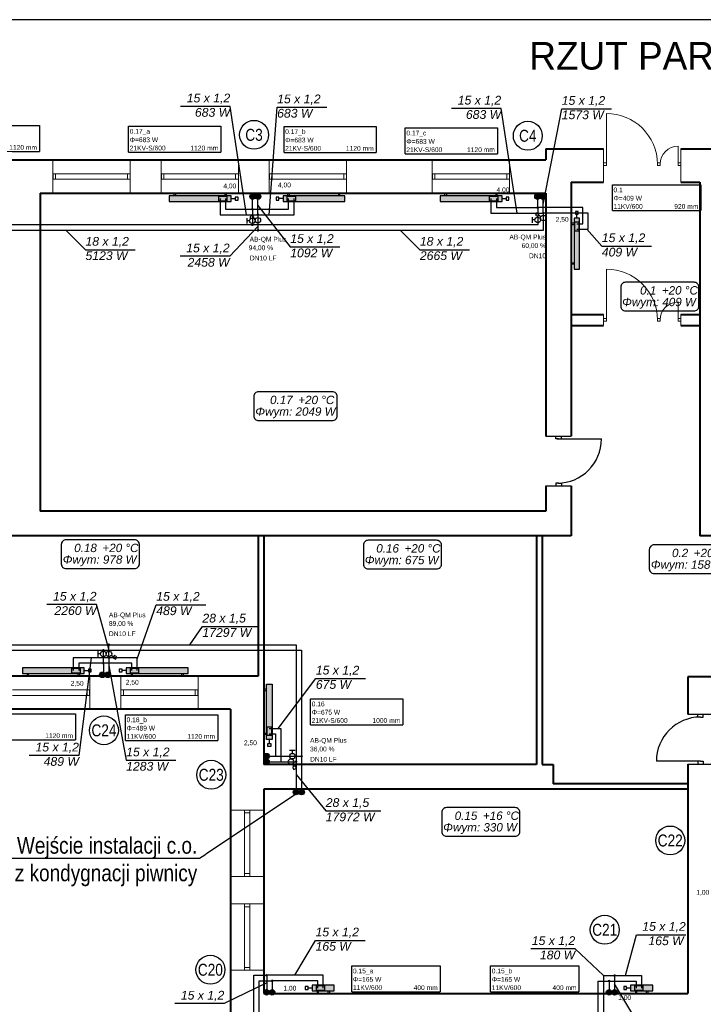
# Model space of a CAD drawing. Header units: millimetres. Extents: x 50532 to 99257, y 49161 to 61325.
# Tile 10 of 95: x 64273 to 65512, y 50277 to 52061. Entities that reach past the tile are written whole.
import ezdxf
from ezdxf import colors
from ezdxf.entities.mleader import LeaderData, LeaderLine
from ezdxf.enums import TextEntityAlignment as Align
from ezdxf.lldxf.tags import DXFTag
from ezdxf.math import Vec2, Vec3

# ---------------------------------------------------------------- set-up
doc = ezdxf.new("R2010")
doc.units = ezdxf.units.MM
for name, color, linetype, lineweight in [('cienka', 250, 'Continuous', 18), ('gruba', 8, 'Continuous', 40), ('IS_OPIS', 7, 'Continuous', 9), ('wymiary', 8, 'Continuous', 15), ('średnia', 8, 'Continuous', 25)]:
    doc.layers.add(name, color=color, linetype=linetype, lineweight=lineweight)
for name, color, linetype, true_color in [('IS_Armatura_podłączeniowa_grz._dolnozas.', 7, 'SOLID', 0x000000), ('IS_Armatura_Therm', 7, 'SOLID', 0x000000), ('IS_Grafika', 7, 'SOLID', 0x000000), ('IS_Grzejniki_Plan_rzut', 7, 'SOLID', 0x000000)]:
    doc.layers.add(name, color=color, linetype=linetype, true_color=true_color)
for name, color, linetype in [('IS_Opisy_działek_Therm', 7, 'SOLID'), ('IS_Text_Armatury_Therm', 7, 'Continuous'), ('IS_Text_Konstrukcji', 7, 'Continuous'), ('IS_Text_Odbiornikow_Therm', 7, 'Continuous'), ('TABELKA', 7, 'Continuous')]:
    doc.layers.add(name, color=color, linetype=linetype)
doc.layers.add('IS_Powrót', color=5, linetype='DASH', lineweight=30, true_color=0x0000ff)
doc.layers.add('IS_Zasilanie', color=1, linetype='SOLID', lineweight=30, true_color=0xff0000)
doc.styles.add('ARIAL', font='ARIALN.TTF')
doc.styles.add('Arial Narrow_1', font='ARIALN.TTF')
doc.styles.get("Standard").update_dxf_attribs({"font": 'GOTHIC.TTF'})
tags = doc.linetypes.add('DASH', pattern=[15, 10, -5]).pattern_tags.tags
tags[6:7] = [DXFTag(74, 4), DXFTag(75, 0), DXFTag(340, '0'), DXFTag(46, 0.0), DXFTag(50, 0.0), DXFTag(44, 0.0), DXFTag(45, 0.0)]
tags[4:5] = [DXFTag(74, 4), DXFTag(75, 0), DXFTag(340, '0'), DXFTag(46, 0.0), DXFTag(50, 0.0), DXFTag(44, 0.0), DXFTag(45, 0.0)]
tags = doc.linetypes.add('SOLID', pattern=[10, 10, 0]).pattern_tags.tags
tags[6:7] = [DXFTag(74, 4), DXFTag(75, 0), DXFTag(340, '0'), DXFTag(46, 0.0), DXFTag(50, 0.0), DXFTag(44, 0.0), DXFTag(45, 0.0)]
tags[4:5] = [DXFTag(74, 4), DXFTag(75, 0), DXFTag(340, '0'), DXFTag(46, 0.0), DXFTag(50, 0.0), DXFTag(44, 0.0), DXFTag(45, 0.0)]

# ---------------------------------------------------------------- blocks, each defined once
blk = doc.blocks.new('G$CD8E8D5A8')
at = {"layer": 'cienka'}
for p, q in [((2265.5, 2312.9), (2265.5, 2221)), ((2260.5, 2248.5), (2260.5, 2188.5)), ((2395.5, 2221), (2395.5, 2253.5)), ((2400.5, 2248.5), (2400.5, 2188.5)), ((1263, 2228.5), (1263, 2168.5)), ((1403, 2228.5), (1403, 2168.5)), ((1459, 2228.5), (1459, 2168.5)), ((1599, 2228.5), (1599, 2168.5)), ((1655, 2228.5), (1655, 2168.5)), ((1795, 2228.5), (1795, 2168.5)), ((1950, 2228.5), (1950, 2168.5)), ((2090, 2228.5), (2090, 2168.5)), ((2265.5, 2223.5), (2260.5, 2223.5)), ((2265.5, 2218.5), (2260.5, 2218.5)), ((2265.5, 2223.5), (2265.5, 2218.5)), ((2358, 2223.5), (2358, 2218.5)), ((2363, 2223.5), (2358, 2223.5)), ((2363, 2218.5), (2358, 2218.5)), ((2363, 2223.5), (2363, 2218.5)), ((2395.5, 2223.5), (2395.5, 2218.5)), ((2400.5, 2223.5), (2395.5, 2223.5)), ((2400.5, 2218.5), (2395.5, 2218.5)), ((1403, 2203.5), (1263, 2203.5)), ((1268, 2203.5), (1268, 2193.5)), ((1398, 2203.5), (1398, 2193.5)), ((1599, 2203.5), (1459, 2203.5)), ((1464, 2203.5), (1464, 2193.5)), ((1594, 2203.5), (1594, 2193.5)), ((1795, 2203.5), (1655, 2203.5)), ((1660, 2203.5), (1660, 2193.5)), ((1790, 2203.5), (1790, 2193.5)), ((2090, 2203.5), (1950, 2203.5)), ((1955, 2203.5), (1955, 2193.5)), ((2085, 2203.5), (2085, 2193.5)), ((1403, 2193.5), (1263, 2193.5)), ((1599, 2193.5), (1459, 2193.5)), ((1795, 2193.5), (1655, 2193.5)), ((2090, 2193.5), (1950, 2193.5)), ((2265.5, 2030.7), (2265.5, 1938.8)), ((2395.5, 1938.8), (2395.5, 1971.3)), ((2260.5, 1948.5), (2260.5, 1928.5)), ((2400.5, 1948.5), (2400.5, 1928.5)), ((2265.5, 1941.3), (2260.5, 1941.3)), ((2265.5, 1936.3), (2260.5, 1936.3)), ((2265.5, 1941.3), (2265.5, 1936.3)), ((2358, 1941.3), (2358, 1936.3)), ((2363, 1941.3), (2358, 1941.3)), ((2363, 1936.3), (2358, 1936.3)), ((2363, 1941.3), (2363, 1936.3)), ((2395.5, 1941.3), (2395.5, 1936.3)), ((2400.5, 1941.3), (2395.5, 1941.3)), ((2400.5, 1936.3), (2395.5, 1936.3)), ((1330, 1233.5), (1330, 1293.5)), ((1386, 1233.5), (1386, 1293.5)), ((1526, 1233.5), (1526, 1293.5)), ((1190, 1268.5), (1330, 1268.5)), ((1325, 1258.5), (1325, 1268.5)), ((1386, 1268.5), (1526, 1268.5)), ((1391, 1258.5), (1391, 1268.5)), ((1521, 1258.5), (1521, 1268.5)), ((1190, 1258.5), (1330, 1258.5)), ((1386, 1258.5), (1526, 1258.5)), ((1645, 1050.8), (1585, 1050.8)), ((1610, 930.8), (1610, 1050.8)), ((1620, 1045.8), (1610, 1045.8)), ((1620, 930.8), (1620, 1050.8)), ((1645, 930.8), (1585, 930.8)), ((1620, 935.8), (1610, 935.8)), ((1645, 880.8), (1585, 880.8)), ((1610, 760.8), (1610, 880.8)), ((1620, 875.8), (1610, 875.8)), ((1620, 760.8), (1620, 880.8)), ((1645, 760.8), (1585, 760.8)), ((1620, 765.8), (1610, 765.8))]:
    blk.add_line(p, q, dxfattribs=at)
for centre, radius, start, end in [((2265.5, 2220.4), 92.5, 0.3917, 90), ((2395.5, 2221), 32.5, 90, 180), ((2265.5, 1938.2), 92.5, 0.3917, 90), ((2395.5, 1938.8), 32.5, 90, 180)]:
    blk.add_arc(centre, radius, start, end, dxfattribs=at)
at = {"layer": 'gruba'}
for p, q in [((2156, 2248.5), (2260.5, 2248.5)), ((2156, 2248.5), (2156, 2228.5)), ((2400.5, 2248.5), (2481, 2248.5)), ((0, 2228.5), (2156, 2228.5)), ((2202, 2188.5), (2202, 1728.1)), ((2202, 2188.5), (2260.5, 2188.5)), ((2400.5, 2188.5), (2435, 2188.5)), ((2435, 2188.5), (2435, 1547.5)), ((1240, 2168.5), (1240, 1592.5)), ((1240, 2168.5), (2156, 2168.5)), ((2156, 2168.5), (2156, 1728.1)), ((2202, 1948.5), (2260.5, 1948.5)), ((2400.5, 1948.5), (2435, 1948.5)), ((2202, 1928.5), (2260.5, 1928.5)), ((2400.5, 1928.5), (2435, 1928.5)), ((2156, 1638.1), (2156, 1592.5)), ((2202, 1638.1), (2202, 1547.5)), ((2156, 1592.5), (1240, 1592.5)), ((2202, 1547.5), (1160.7, 1547.5)), ((1635, 1547.5), (1635, 1293.5)), ((1645, 1547.5), (1645, 1133.5)), ((2139, 1547.5), (2139, 1133.5)), ((2149, 1547.5), (2149, 1133.5)), ((2532.6, 1547.5), (2435, 1547.5)), ((1635, 1293.5), (60, 1293.5)), ((4587, 1292.5), (2413, 1292.5)), ((2413, 1292.5), (2413, 1224.3)), ((1585, 1233.5), (0, 1233.5)), ((1585, 1233.5), (1585, 22.5)), ((2139, 1133.5), (1645, 1133.5)), ((2149, 1133.5), (2169, 1133.5)), ((2169, 1133.5), (2169, 1098.5)), ((2413, 1134.3), (2413, 1088.5)), ((2413, 1088.5), (1645, 1088.5)), ((1645, 1088.5), (1645, 718.5)), ((2413, 1098.5), (2169, 1098.5)), ((2413, 1088.5), (2413, 718.5)), ((1645, 718.5), (2413, 718.5))]:
    blk.add_line(p, q, dxfattribs=at)
at = {"layer": 'średnia'}
for p, q in [((1263, 2203.5), (1263, 2193.5)), ((1459, 2203.5), (1459, 2193.5)), ((1655, 2203.5), (1655, 2193.5)), ((1950, 2203.5), (1950, 2193.5)), ((2156, 1728.1), (2202, 1728.1)), ((2174, 1723.1), (2174, 1728.1)), ((2179, 1723.1), (2174, 1723.1)), ((2176.5, 1723.1), (2256.5, 1723.1)), ((2179, 1723.1), (2184, 1723.1)), ((2184, 1723.1), (2184, 1728.1)), ((2179, 1643.1), (2174, 1643.1)), ((2174, 1643.1), (2174, 1638.1)), ((2179, 1643.1), (2184, 1643.1)), ((2184, 1643.1), (2184, 1638.1)), ((2156, 1638.1), (2202, 1638.1)), ((1330, 1258.5), (1330, 1268.5)), ((1526, 1258.5), (1526, 1268.5)), ((2413, 1224.3), (2458, 1224.3)), ((2431, 1219.3), (2431, 1224.3)), ((2436, 1219.3), (2431, 1219.3)), ((2436, 1219.3), (2441, 1219.3)), ((2441, 1219.3), (2441, 1224.3)), ((2436, 1139.3), (2356, 1139.3)), ((2436, 1139.3), (2356, 1139.3)), ((2413, 1134.3), (2458, 1134.3)), ((2436, 1139.3), (2431, 1139.3)), ((2431, 1139.3), (2431, 1134.3)), ((2436, 1139.3), (2441, 1139.3)), ((2441, 1139.3), (2441, 1134.3))]:
    blk.add_line(p, q, dxfattribs=at)
for centre, start, end in [((2176.5, 1723.1), 270, 0), ((2436, 1139.3), 90, 180)]:
    blk.add_arc(centre, 80, start, end, dxfattribs=at)
at = {"layer": 'wymiary', "insert": (2126, 2442.3), "char_height": 50, "attachment_point": 1}
blk.add_mtext_dynamic_manual_height_columns('RZUT PARTERU', width=34927.939, gutter_width=250, heights=[0], dxfattribs=at)

msp = doc.modelspace()

# ---------------------------------------------------------------- hatches: boundary and pattern name
at = {"layer": 'IS_Grafika', "transparency": 33554687}
h = msp.add_hatch(color=7, dxfattribs=at)
h.dxf.hatch_style = 1
edge = h.paths.add_edge_path()
edge.add_arc((64705.3, 51740.5), 5, 0, 360)
edge = h.paths.add_edge_path()
edge.add_arc((64695.3, 51740.5), 5, 0, 360)
h = msp.add_hatch(color=7, dxfattribs=at)
h.dxf.hatch_style = 1
edge = h.paths.add_edge_path()
edge.add_arc((65221.4, 51740.5), 5, 0, 360)
edge = h.paths.add_edge_path()
edge.add_arc((65211.4, 51740.5), 5, 0, 360)
h = msp.add_hatch(color=7, dxfattribs=at)
h.dxf.hatch_style = 1
edge = h.paths.add_edge_path()
edge.add_arc((64433.2, 50873.9), 5, 0, 360)
edge = h.paths.add_edge_path()
edge.add_arc((64423.2, 50873.9), 5, 0, 360)
h = msp.add_hatch(color=7, dxfattribs=at)
h.dxf.hatch_style = 1
edge = h.paths.add_edge_path()
edge.add_arc((64720.8, 50716.6), 5, 0, 360)
edge = h.paths.add_edge_path()
edge.add_arc((64720.8, 50726.6), 5, 0, 360)
h = msp.add_hatch(color=7, dxfattribs=at)
h.dxf.hatch_style = 1
edge = h.paths.add_edge_path()
edge.add_arc((64784.1, 50661.6), 5, 0, 360)
edge = h.paths.add_edge_path()
edge.add_arc((64774.1, 50661.6), 5, 0, 360)
h = msp.add_hatch(color=7, dxfattribs=at)
h.dxf.hatch_style = 1
edge = h.paths.add_edge_path()
edge.add_arc((64730.6, 50298.8), 5, 0, 360)
edge = h.paths.add_edge_path()
edge.add_arc((64720.6, 50298.8), 5, 0, 360)
h = msp.add_hatch(color=7, dxfattribs=at)
h.dxf.hatch_style = 1
edge = h.paths.add_edge_path()
edge.add_arc((65351, 50298.8), 5, 0, 360)
edge = h.paths.add_edge_path()
edge.add_arc((65341, 50298.8), 5, 0, 360)
at = {"layer": 'IS_Grzejniki_Plan_rzut'}
for points in [[(64656.5, 51741.6), (64544.5, 51741.6), (64544.5, 51731.6), (64656.5, 51731.6)], [(64862.4, 51741.6), (64750.4, 51741.6), (64750.4, 51731.6), (64862.4, 51731.6)], [(65147.1, 51741.6), (65035.1, 51741.6), (65035.1, 51731.6), (65147.1, 51731.6)], [(65277.6, 51701), (65277.6, 51609), (65287.6, 51609), (65287.6, 51701)], [(64278.4, 50876.6), (64390.4, 50876.6), (64390.4, 50886.6), (64278.4, 50886.6)], [(64466.4, 50876.6), (64578.4, 50876.6), (64578.4, 50886.6), (64466.4, 50886.6)], [(64720.6, 50756.8), (64720.6, 50856.8), (64730.6, 50856.8), (64730.6, 50756.8)], [(64803.3, 50301.6), (64843.3, 50301.6), (64843.3, 50311.6), (64803.3, 50311.6)], [(65380, 50301.6), (65420, 50301.6), (65420, 50311.6), (65380, 50311.6)]]:
    msp.add_hatch(color=8, dxfattribs=at).paths.add_polyline_path(points)
at = {"layer": 'IS_Opisy_działek_Therm'}
h = msp.add_hatch(color=1, dxfattribs=at)
edge = h.paths.add_edge_path()
edge.add_arc((64704.9, 51707.5), 2.4, 0, 360)
h = msp.add_hatch(color=1, dxfattribs=at)
edge = h.paths.add_edge_path()
edge.add_arc((65221.8, 51710.3), 2.4, 0, 360)
h = msp.add_hatch(color=1, dxfattribs=at)
edge = h.paths.add_edge_path()
edge.add_arc((64704.9, 51679.1), 2.4, 0, 360)
h = msp.add_hatch(color=1, dxfattribs=at)
edge = h.paths.add_edge_path()
edge.add_arc((64435.1, 50928.4), 2.4, 0, 360)
h = msp.add_hatch(color=1, dxfattribs=at)
edge = h.paths.add_edge_path()
edge.add_arc((64435.1, 50904.9), 2.4, 0, 360)
h = msp.add_hatch(color=1, dxfattribs=at)
edge = h.paths.add_edge_path()
edge.add_arc((64774.1, 50716.6), 2.4, 0, 360)
h = msp.add_hatch(color=1, dxfattribs=at)
edge = h.paths.add_edge_path()
edge.add_arc((64720.9, 50329.6), 2.4, 0, 360)
h = msp.add_hatch(color=1, dxfattribs=at)
edge = h.paths.add_edge_path()
edge.add_arc((65351, 50329.2), 2.4, 0, 360)
at = {"layer": 'IS_Powrót'}
h = msp.add_hatch(color=256, dxfattribs=at)
edge = h.paths.add_edge_path()
edge.add_arc((64694.9, 51689.1), 2.4, 0, 360)
h = msp.add_hatch(color=256, dxfattribs=at)
edge = h.paths.add_edge_path()
edge.add_arc((64425.1, 50918.4), 2.4, 0, 360)
at = {"layer": 'IS_Text_Armatury_Therm'}
h = msp.add_hatch(color=5, dxfattribs=at)
edge = h.paths.add_edge_path()
edge.add_arc((64694.9, 51717.5), 2.4, 0, 360)
h = msp.add_hatch(color=5, dxfattribs=at)
edge = h.paths.add_edge_path()
edge.add_arc((65211.8, 51720.3), 2.4, 0, 360)
h = msp.add_hatch(color=5, dxfattribs=at)
edge = h.paths.add_edge_path()
edge.add_arc((64425.1, 50894.9), 2.4, 0, 360)
h = msp.add_hatch(color=5, dxfattribs=at)
edge = h.paths.add_edge_path()
edge.add_arc((64784.1, 50726.6), 2.4, 0, 360)
h = msp.add_hatch(color=5, dxfattribs=at)
edge = h.paths.add_edge_path()
edge.add_arc((64730.9, 50319.6), 2.4, 0, 360)
h = msp.add_hatch(color=5, dxfattribs=at)
edge = h.paths.add_edge_path()
edge.add_arc((65341, 50319.2), 2.4, 0, 360)

# ---------------------------------------------------------------- linework, layer by layer
at = {"layer": 'IS_Armatura_podłączeniowa_grz._dolnozas.'}
for p, q in [((64649.5, 51740.6), (64633.5, 51740.6)), ((64633.5, 51740.6), (64633.5, 51732.6)), ((64633.5, 51732.6), (64649.5, 51732.6)), ((64649.5, 51732.6), (64649.5, 51740.6)), ((64773.4, 51740.6), (64757.4, 51740.6)), ((64757.4, 51740.6), (64757.4, 51732.6)), ((64757.4, 51732.6), (64773.4, 51732.6)), ((64773.4, 51732.6), (64773.4, 51740.6)), ((65140.1, 51740.6), (65124.1, 51740.6)), ((65124.1, 51740.6), (65124.1, 51732.6)), ((65124.1, 51732.6), (65140.1, 51732.6)), ((65140.1, 51732.6), (65140.1, 51740.6)), ((65278.6, 51694), (65278.6, 51678)), ((65286.6, 51694), (65278.6, 51694)), ((65286.6, 51678), (65286.6, 51694)), ((65278.6, 51678), (65286.6, 51678)), ((64383.4, 50885.6), (64367.4, 50885.6)), ((64367.4, 50885.6), (64367.4, 50877.6)), ((64367.4, 50877.6), (64383.4, 50877.6)), ((64383.4, 50877.6), (64383.4, 50885.6)), ((64489.4, 50885.6), (64473.4, 50885.6)), ((64473.4, 50885.6), (64473.4, 50877.6)), ((64473.4, 50877.6), (64489.4, 50877.6)), ((64489.4, 50877.6), (64489.4, 50885.6)), ((64721.6, 50763.8), (64721.6, 50779.8)), ((64721.6, 50779.8), (64729.6, 50779.8)), ((64729.6, 50763.8), (64721.6, 50763.8)), ((64729.6, 50779.8), (64729.6, 50763.8)), ((64826.3, 50310.6), (64810.3, 50310.6)), ((64810.3, 50310.6), (64810.3, 50302.6)), ((64810.3, 50302.6), (64826.3, 50302.6)), ((64826.3, 50302.6), (64826.3, 50310.6)), ((65403, 50310.6), (65387, 50310.6)), ((65387, 50310.6), (65387, 50302.6)), ((65387, 50302.6), (65403, 50302.6)), ((65403, 50302.6), (65403, 50310.6))]:
    msp.add_line(p, q, dxfattribs=at)
at = {"layer": 'IS_Armatura_Therm'}
for p, q in [((64656.5, 51736.6), (64664, 51736.6)), ((64669, 51739.1), (64664, 51739.1)), ((64664, 51739.1), (64664, 51734.1)), ((64664, 51734.1), (64669, 51734.1)), ((64669, 51734.1), (64669, 51739.1)), ((64742.9, 51739.1), (64737.9, 51739.1)), ((64737.9, 51739.1), (64737.9, 51734.1)), ((64737.9, 51734.1), (64742.9, 51734.1)), ((64742.9, 51734.1), (64742.9, 51739.1)), ((64750.4, 51736.6), (64742.9, 51736.6)), ((65147.1, 51736.6), (65154.6, 51736.6)), ((65159.6, 51739.1), (65154.6, 51739.1)), ((65154.6, 51739.1), (65154.6, 51734.1)), ((65154.6, 51734.1), (65159.6, 51734.1)), ((65159.6, 51734.1), (65159.6, 51739.1)), ((65285.1, 51713.5), (65280.1, 51713.5)), ((65280.1, 51713.5), (65280.1, 51708.5)), ((65285.1, 51708.5), (65285.1, 51713.5)), ((64684.9, 51701.5), (64684.9, 51691.5)), ((64689.9, 51696.5), (64684.9, 51696.5)), ((65201.8, 51703), (65201.8, 51693)), ((65206.8, 51698), (65201.8, 51698)), ((65280.1, 51708.5), (65285.1, 51708.5)), ((65282.6, 51701), (65282.6, 51708.5)), ((64415.1, 50916.8), (64415.1, 50906.8)), ((64420.1, 50911.8), (64415.1, 50911.8)), ((64390.4, 50881.6), (64397.9, 50881.6)), ((64402.9, 50884.1), (64397.9, 50884.1)), ((64397.9, 50884.1), (64397.9, 50879.1)), ((64397.9, 50879.1), (64402.9, 50879.1)), ((64402.9, 50879.1), (64402.9, 50884.1)), ((64458.9, 50884.1), (64453.9, 50884.1)), ((64453.9, 50884.1), (64453.9, 50879.1)), ((64453.9, 50879.1), (64458.9, 50879.1)), ((64458.9, 50879.1), (64458.9, 50884.1)), ((64466.4, 50881.6), (64458.9, 50881.6)), ((64723.1, 50744.3), (64723.1, 50749.3)), ((64723.1, 50749.3), (64728.1, 50749.3)), ((64725.6, 50756.8), (64725.6, 50749.3)), ((64728.1, 50749.3), (64728.1, 50744.3)), ((64728.1, 50744.3), (64723.1, 50744.3)), ((64772.3, 50736.6), (64762.3, 50736.6)), ((64767.3, 50731.6), (64767.3, 50736.6)), ((64795.8, 50309.1), (64790.8, 50309.1)), ((64790.8, 50309.1), (64790.8, 50304.1)), ((64790.8, 50304.1), (64795.8, 50304.1)), ((64795.8, 50304.1), (64795.8, 50309.1)), ((64803.3, 50306.6), (64795.8, 50306.6)), ((65372.5, 50309.1), (65367.5, 50309.1)), ((65367.5, 50309.1), (65367.5, 50304.1)), ((65367.5, 50304.1), (65372.5, 50304.1)), ((65372.5, 50304.1), (65372.5, 50309.1)), ((65380, 50306.6), (65372.5, 50306.6))]:
    msp.add_line(p, q, dxfattribs=at)
at = {"layer": 'IS_Armatura_Therm', "color": 1}
for p, q in [((65210, 51711.1), (65207.5, 51706.8)), ((65214.4, 51708.6), (65210, 51711.1)), ((64693.1, 51707.1), (64690.6, 51702.7)), ((64690.6, 51702.7), (64695, 51700.2)), ((64697.5, 51704.6), (64693.1, 51707.1)), ((64695, 51700.2), (64697.5, 51704.6)), ((64700.5, 51699.9), (64696.2, 51702.4)), ((65207.5, 51706.8), (65211.9, 51704.3)), ((65211.9, 51704.3), (65214.4, 51708.6)), ((65217.4, 51703.9), (65213.1, 51706.4)), ((64439.4, 50909.3), (64443.8, 50906.8)), ((64445, 50909), (64442.5, 50904.7)), ((64449.3, 50906.5), (64445, 50909)), ((64446.8, 50902.2), (64449.3, 50906.5)), ((64442.5, 50904.7), (64446.8, 50902.2)), ((64767.5, 50712.3), (64770, 50707.9)), ((64772.2, 50709.2), (64767.8, 50706.7)), ((64767.8, 50706.7), (64770.3, 50702.4)), ((64770.3, 50702.4), (64774.7, 50704.9)), ((64774.7, 50704.9), (64772.2, 50709.2))]:
    msp.add_line(p, q, dxfattribs=at)
at = {"layer": 'IS_Armatura_Therm'}
for centre in [(64694.9, 51696.5), (65211.8, 51698), (64425.1, 50911.8), (64767.3, 50726.6)]:
    msp.add_ellipse(centre, major_axis=(5, 0), ratio=1, dxfattribs=at)
at = {"layer": 'IS_Armatura_Therm', "color": 1}
for centre in [(64704.9, 51697.4), (65221.8, 51701.4), (64435.1, 50911.8), (64765, 50716.6)]:
    msp.add_ellipse(centre, major_axis=(5, 0), ratio=1, dxfattribs=at)
at = {"layer": 'IS_Grafika'}
for centre in [(64695.3, 51740.5), (64705.3, 51740.5), (65211.4, 51740.5), (65221.4, 51740.5), (64423.2, 50873.9), (64433.2, 50873.9), (64720.8, 50726.6), (64720.8, 50716.6), (64774.1, 50661.6), (64784.1, 50661.6), (64720.6, 50298.8), (64730.6, 50298.8), (65341, 50298.8), (65351, 50298.8)]:
    msp.add_circle(centre, 5, dxfattribs=at)
at = {"layer": 'IS_Grzejniki_Plan_rzut'}
for p, q in [((64553.3, 51741.6), (64553.3, 51746.6)), ((64553.3, 51746.6), (64555.8, 51746.6)), ((64555.8, 51746.6), (64555.8, 51741.6)), ((64647.8, 51746.6), (64645.3, 51746.6)), ((64645.3, 51746.6), (64645.3, 51741.6)), ((64647.8, 51741.6), (64647.8, 51746.6)), ((64759.1, 51741.6), (64759.1, 51746.6)), ((64759.1, 51746.6), (64761.6, 51746.6)), ((64761.6, 51746.6), (64761.6, 51741.6)), ((64853.6, 51746.6), (64851.1, 51746.6)), ((64851.1, 51746.6), (64851.1, 51741.6)), ((64853.6, 51741.6), (64853.6, 51746.6)), ((65043.8, 51741.6), (65043.8, 51746.6)), ((65043.8, 51746.6), (65046.3, 51746.6)), ((65046.3, 51746.6), (65046.3, 51741.6)), ((65138.3, 51746.6), (65135.8, 51746.6)), ((65135.8, 51746.6), (65135.8, 51741.6)), ((65138.3, 51741.6), (65138.3, 51746.6)), ((64656.5, 51741.6), (64544.5, 51741.6)), ((64544.5, 51741.6), (64544.5, 51731.6)), ((64544.5, 51731.6), (64656.5, 51731.6)), ((64656.5, 51731.6), (64656.5, 51741.6)), ((64862.4, 51741.6), (64750.4, 51741.6)), ((64750.4, 51741.6), (64750.4, 51731.6)), ((64750.4, 51731.6), (64862.4, 51731.6)), ((64862.4, 51731.6), (64862.4, 51741.6)), ((65147.1, 51741.6), (65035.1, 51741.6)), ((65035.1, 51741.6), (65035.1, 51731.6)), ((65035.1, 51731.6), (65147.1, 51731.6)), ((65147.1, 51731.6), (65147.1, 51741.6)), ((65277.6, 51692.2), (65272.6, 51692.2)), ((65272.6, 51692.2), (65272.6, 51689.7)), ((65277.6, 51701), (65277.6, 51609)), ((65287.6, 51701), (65277.6, 51701)), ((65287.6, 51609), (65287.6, 51701)), ((65272.6, 51689.7), (65277.6, 51689.7)), ((65272.6, 51617.7), (65272.6, 51620.2)), ((65272.6, 51620.2), (65277.6, 51620.2)), ((65277.6, 51617.7), (65272.6, 51617.7)), ((65277.6, 51609), (65287.6, 51609)), ((64390.4, 50886.6), (64278.4, 50886.6)), ((64278.4, 50886.6), (64278.4, 50876.6)), ((64278.4, 50876.6), (64390.4, 50876.6)), ((64287.2, 50876.6), (64287.2, 50871.6)), ((64287.2, 50871.6), (64289.7, 50871.6)), ((64289.7, 50871.6), (64289.7, 50876.6)), ((64379.2, 50871.6), (64379.2, 50876.6)), ((64381.7, 50871.6), (64379.2, 50871.6)), ((64381.7, 50876.6), (64381.7, 50871.6)), ((64390.4, 50876.6), (64390.4, 50886.6)), ((64578.4, 50886.6), (64466.4, 50886.6)), ((64466.4, 50886.6), (64466.4, 50876.6)), ((64466.4, 50876.6), (64578.4, 50876.6)), ((64475.2, 50876.6), (64475.2, 50871.6)), ((64475.2, 50871.6), (64477.7, 50871.6)), ((64477.7, 50871.6), (64477.7, 50876.6)), ((64567.2, 50871.6), (64567.2, 50876.6)), ((64569.7, 50871.6), (64567.2, 50871.6)), ((64569.7, 50876.6), (64569.7, 50871.6)), ((64578.4, 50876.6), (64578.4, 50886.6)), ((64720.6, 50756.8), (64720.6, 50856.8)), ((64720.6, 50856.8), (64730.6, 50856.8)), ((64730.6, 50856.8), (64730.6, 50756.8)), ((64720.6, 50848.1), (64715.6, 50848.1)), ((64715.6, 50848.1), (64715.6, 50845.6)), ((64715.6, 50845.6), (64720.6, 50845.6)), ((64715.6, 50765.6), (64715.6, 50768.1)), ((64715.6, 50768.1), (64720.6, 50768.1)), ((64720.6, 50765.6), (64715.6, 50765.6)), ((64730.6, 50756.8), (64720.6, 50756.8)), ((64843.3, 50311.6), (64803.3, 50311.6)), ((64803.3, 50311.6), (64803.3, 50301.6)), ((64803.3, 50301.6), (64843.3, 50301.6)), ((64812.1, 50301.6), (64812.1, 50296.6)), ((64814.6, 50296.6), (64814.6, 50301.6)), ((64832.1, 50296.6), (64832.1, 50301.6)), ((64834.6, 50301.6), (64834.6, 50296.6)), ((64843.3, 50301.6), (64843.3, 50311.6)), ((65420, 50311.6), (65380, 50311.6)), ((65380, 50311.6), (65380, 50301.6)), ((65380, 50301.6), (65420, 50301.6)), ((65388.8, 50301.6), (65388.8, 50296.6)), ((65391.3, 50296.6), (65391.3, 50301.6)), ((65408.8, 50296.6), (65408.8, 50301.6)), ((65411.3, 50301.6), (65411.3, 50296.6)), ((65420, 50301.6), (65420, 50311.6)), ((64812.1, 50296.6), (64814.6, 50296.6)), ((64834.6, 50296.6), (64832.1, 50296.6)), ((65388.8, 50296.6), (65391.3, 50296.6)), ((65411.3, 50296.6), (65408.8, 50296.6))]:
    msp.add_line(p, q, dxfattribs=at)
at = {"layer": 'IS_Opisy_działek_Therm'}
for p, q in [((64654.8, 51903.7), (64564.9, 51903.7)), ((64684.5, 51707.5), (64654.8, 51903.7)), ((64725.5, 51707.5), (64739.8, 51902.1)), ((64739.8, 51902.1), (64829.8, 51902.1)), ((65145.6, 51899.8), (65055.7, 51899.8)), ((65174.4, 51710.3), (65145.6, 51899.8)), ((65221.8, 51726.2), (65255.2, 51899.3)), ((65255.2, 51899.3), (65345.1, 51899.3)), ((64704.9, 51724.4), (64763.5, 51649.1)), ((64357.6, 51679.1), (64392.6, 51644.1)), ((64704.9, 51686.3), (64653.8, 51632.1)), ((64963.3, 51679.1), (64998.3, 51644.1)), ((65300.8, 51681), (65327.8, 51650.6)), ((64392.6, 51644.1), (64482.5, 51644.1)), ((64763.5, 51649.1), (64853.5, 51649.1)), ((64998.3, 51644.1), (65088.3, 51644.1)), ((65327.8, 51650.6), (65417.8, 51650.6)), ((64653.8, 51632.1), (64563.9, 51632.1)), ((64412.6, 51001.1), (64322.7, 51001.1)), ((64435.1, 50920.4), (64412.6, 51001.1)), ((64486.4, 50902.7), (64520.8, 51000.9)), ((64520.8, 51000.9), (64610.8, 51000.9)), ((64581.6, 50928.4), (64604.4, 50961.4)), ((64604.4, 50961.4), (64704.3, 50961.4)), ((64402.8, 50904.9), (64380.8, 50727.8)), ((64435.1, 50891), (64466.3, 50719.1)), ((64741.8, 50776.8), (64809.8, 50867.2)), ((64809.8, 50867.2), (64899.7, 50867.2)), ((64380.8, 50727.8), (64290.8, 50727.8)), ((64466.3, 50719.1), (64556.3, 50719.1)), ((64827.8, 50627.4), (64927.8, 50627.4)), ((64772.1, 50329.6), (64809.3, 50392.9)), ((64809.3, 50392.9), (64899.3, 50392.9)), ((65370.5, 50329.2), (65390.4, 50402.9)), ((65390.4, 50402.9), (65480.3, 50402.9)), ((65279.7, 50377.3), (65199.3, 50377.3)), ((65330.9, 50329.2), (65279.7, 50377.3)), ((64720.9, 50315.8), (64644.1, 50278.4)), ((65404.2, 50225.2), (65351, 50314)), ((64644.1, 50278.4), (64554.2, 50278.4))]:
    msp.add_line(p, q, dxfattribs=at)
at = {"layer": 'IS_Powrót'}
for p, q in [((64646.5, 51736.6), (64646.5, 51717.5)), ((64694.9, 51717.5), (64694.9, 51741.3)), ((64760.4, 51717.5), (64760.4, 51736.6)), ((65137.1, 51736.6), (65137.1, 51720.3)), ((65211.8, 51720.3), (65211.8, 51742.1)), ((64646.5, 51717.5), (64694.9, 51717.5)), ((64694.9, 51717.5), (64760.4, 51717.5)), ((64694.9, 51717.5), (64694.9, 51689.1)), ((65137.1, 51720.3), (65211.8, 51720.3)), ((65293.3, 51720.3), (65211.8, 51720.3)), ((65211.8, 51720.3), (65211.8, 51689.1)), ((65293.3, 51691), (65293.3, 51720.3)), ((64694.9, 51689.1), (64055.4, 51689.1)), ((65211.8, 51689.1), (64694.9, 51689.1)), ((65282.6, 51691), (65293.3, 51691)), ((63831.5, 50918.4), (64425.1, 50918.4)), ((64425.1, 50894.9), (64425.1, 50918.4)), ((64425.1, 50918.4), (64784.1, 50918.4)), ((64784.1, 50918.4), (64784.1, 50846.8)), ((64425.1, 50894.9), (64380.4, 50894.9)), ((64380.4, 50894.9), (64380.4, 50881.6)), ((64476.4, 50894.9), (64425.1, 50894.9)), ((64425.1, 50894.9), (64425.1, 50877)), ((64476.4, 50881.6), (64476.4, 50894.9)), ((64784.1, 50846.8), (64784.1, 50661.6)), ((64725.6, 50766.8), (64736.7, 50766.8)), ((64736.7, 50766.8), (64736.7, 50726.6)), ((64725.6, 50726.6), (64784.1, 50726.6)), ((64707.4, 50218.4), (64707.4, 50319.6)), ((64707.4, 50319.6), (64730.9, 50319.6)), ((64813.3, 50319.6), (64730.9, 50319.6)), ((64730.9, 50319.6), (64730.9, 50302.1)), ((64813.3, 50306.6), (64813.3, 50319.6)), ((65320.9, 50319.2), (65331, 50319.2)), ((65320.9, 50319.2), (65320.9, 50241.6)), ((65331, 50319.2), (65390, 50319.2)), ((65341, 50319.2), (65341, 50298.8)), ((65390, 50319.2), (65390, 50306.6))]:
    msp.add_line(p, q, dxfattribs=at)
at = {"layer": 'IS_Text_Konstrukcji', "linetype": 'SOLID'}
for points in [[(65370.7, 51533.1), (65494.9, 51533.1, 0.414214), (65503.5, 51541.8), (65503.5, 51576.4, 0.414214), (65494.9, 51585.1), (65370.7, 51585.1, 0.414214), (65362, 51576.4), (65362, 51541.8, 0.414214), (65370.7, 51533.1)], [(64706.1, 51334.6), (64839.8, 51334.6, 0.414214), (64848.5, 51343.3), (64848.5, 51378, 0.414214), (64839.8, 51386.6), (64706.1, 51386.6, 0.414214), (64697.5, 51378), (64697.5, 51343.3, 0.414214), (64706.1, 51334.6)], [(64357.4, 51066.5), (64481.6, 51066.5, 0.414214), (64490.3, 51075.2), (64490.3, 51109.9, 0.414214), (64481.6, 51118.5), (64357.4, 51118.5, 0.414214), (64348.8, 51109.9), (64348.8, 51075.2, 0.414214), (64357.4, 51066.5)], [(64904.6, 51065.7), (65028.7, 51065.7, 0.414214), (65037.4, 51074.4), (65037.4, 51109, 0.414214), (65028.7, 51117.7), (64904.6, 51117.7, 0.414214), (64895.9, 51109), (64895.9, 51074.4, 0.414214), (64904.6, 51065.7)], [(65422.5, 51057.4), (65556.2, 51057.4, 0.414214), (65564.8, 51066.1), (65564.8, 51100.7, 0.414214), (65556.2, 51109.4), (65422.5, 51109.4, 0.414214), (65413.8, 51100.7), (65413.8, 51066.1, 0.414214), (65422.5, 51057.4)], [(65046.6, 50581.4), (65170.8, 50581.4, 0.414214), (65179.4, 50590.1), (65179.4, 50624.8, 0.414214), (65170.8, 50633.4), (65046.6, 50633.4, 0.414214), (65037.9, 50624.8), (65037.9, 50590.1, 0.414214), (65046.6, 50581.4)]]:
    msp.add_lwpolyline(points, format="xyb", dxfattribs=at)
at = {"layer": 'IS_Text_Konstrukcji', "ltscale": 20}
for centre in [(64697.9, 51852.2), (65193.8, 51850.5), (64426.1, 50773.4), (64620.4, 50692.9), (65451.7, 50573.9), (65333.1, 50412.1), (64618.8, 50339.7)]:
    msp.add_circle(centre, 26.2, dxfattribs=at)
at = {"layer": 'IS_Text_Odbiornikow_Therm', "linetype": 'SOLID'}
for p, q in [((64142.5, 51868.8), (64309.5, 51868.8)), ((64309.5, 51868.8), (64309.5, 51821.8)), ((64470.7, 51820.7), (64470.7, 51867.7)), ((64470.7, 51867.7), (64637.7, 51867.7)), ((64637.7, 51867.7), (64637.7, 51820.7)), ((64752.3, 51820.2), (64752.3, 51867.2)), ((64752.3, 51867.2), (64919.3, 51867.2)), ((64919.3, 51867.2), (64919.3, 51820.2)), ((64971.8, 51817.6), (64971.8, 51864.6)), ((64971.8, 51864.6), (65138.8, 51864.6)), ((65138.8, 51864.6), (65138.8, 51817.6)), ((64142.5, 51821.8), (64309.5, 51821.8)), ((64470.7, 51820.7), (64637.7, 51820.7)), ((64752.3, 51820.2), (64919.3, 51820.2)), ((64971.8, 51817.6), (65138.8, 51817.6)), ((65347, 51714.9), (65347, 51761.9)), ((65347, 51761.9), (65507, 51761.9)), ((65507, 51761.9), (65507, 51714.9)), ((65347, 51714.9), (65507, 51714.9)), ((64800.4, 50783.6), (64800.4, 50830.6)), ((64800.4, 50830.6), (64967.4, 50830.6)), ((64967.4, 50830.6), (64967.4, 50783.6)), ((64207.7, 50803.2), (64374.7, 50803.2)), ((64374.7, 50803.2), (64374.7, 50756.2)), ((64465.1, 50754.7), (64465.1, 50801.7)), ((64465.1, 50801.7), (64632.1, 50801.7)), ((64632.1, 50801.7), (64632.1, 50754.7)), ((64800.4, 50783.6), (64967.4, 50783.6)), ((64207.7, 50756.2), (64374.7, 50756.2)), ((64465.1, 50754.7), (64632.1, 50754.7)), ((64875, 50299.7), (64875, 50346.7)), ((64875, 50346.7), (65035, 50346.7)), ((65035, 50346.7), (65035, 50299.7)), ((65126.5, 50299.7), (65126.5, 50346.7)), ((65126.5, 50346.7), (65286.5, 50346.7)), ((65286.5, 50346.7), (65286.5, 50299.7)), ((64875, 50299.7), (65035, 50299.7)), ((65126.5, 50299.7), (65286.5, 50299.7))]:
    msp.add_line(p, q, dxfattribs=at)
at = {"layer": 'IS_Zasilanie'}
for p, q in [((64636.5, 51736.6), (64636.5, 51707.5)), ((64704.9, 51707.5), (64704.9, 51741.3)), ((64770.4, 51707.5), (64770.4, 51736.6)), ((65127.1, 51736.6), (65127.1, 51710.3)), ((65221.8, 51710.3), (65221.8, 51742.1)), ((65127.1, 51710.3), (65221.8, 51710.3)), ((65303.3, 51710.3), (65221.8, 51710.3)), ((65221.8, 51710.3), (65221.8, 51679.1)), ((65303.3, 51681), (65303.3, 51710.3)), ((64636.5, 51707.5), (64704.9, 51707.5)), ((64704.9, 51707.5), (64770.4, 51707.5)), ((64704.9, 51707.5), (64704.9, 51679.1)), ((64704.9, 51679.1), (64065.4, 51679.1)), ((65221.8, 51679.1), (64704.9, 51679.1)), ((65282.6, 51681), (65303.3, 51681)), ((63841.5, 50928.4), (64435.1, 50928.4)), ((64435.1, 50904.9), (64435.1, 50928.4)), ((64435.1, 50928.4), (64774.1, 50928.4)), ((64774.1, 50928.4), (64774.1, 50836.8)), ((64435.1, 50904.9), (64370.4, 50904.9)), ((64370.4, 50904.9), (64370.4, 50881.6)), ((64486.4, 50904.9), (64435.1, 50904.9)), ((64435.1, 50904.9), (64435.1, 50877)), ((64486.4, 50881.6), (64486.4, 50904.9)), ((64774.1, 50836.8), (64774.1, 50661.6)), ((64725.6, 50776.8), (64746.7, 50776.8)), ((64746.7, 50776.8), (64746.7, 50716.6)), ((64725.6, 50716.6), (64774.1, 50716.6)), ((64697.4, 50208.4), (64697.4, 50329.6)), ((64697.4, 50329.6), (64720.9, 50329.6)), ((64823.3, 50329.6), (64720.9, 50329.6)), ((64720.9, 50329.6), (64720.9, 50302.1)), ((64823.3, 50306.6), (64823.3, 50329.6)), ((65330.9, 50329.2), (65341, 50329.2)), ((65330.9, 50329.2), (65330.9, 50241.6)), ((65341, 50329.2), (65400, 50329.2)), ((65351, 50329.2), (65351, 50298.8)), ((65400, 50329.2), (65400, 50306.6))]:
    msp.add_line(p, q, dxfattribs=at)
at = {"layer": 'TABELKA'}
msp.add_lwpolyline([(62985.2, 49230.8), (68365.2, 49230.8), (68365.2, 52060.8), (62985.2, 52060.8)], close=True, dxfattribs=at)

# ---------------------------------------------------------------- block references
msp.add_blockref('G$CD8E8D5A8', (63070.6, 49578.1), dxfattribs=at)

# ---------------------------------------------------------------- texts
at = {"layer": 'IS_Opisy_działek_Therm', "char_height": 15.84}
for s, insert, attachment_point in [('\\fArial|b0|i1;15 x 1,2', (64654.8, 51908), 9), ('\\fArial|b0|i1;15 x 1,2', (64739.8, 51906.4), 7), ('\\fArial|b0|i1;15 x 1,2', (65145.6, 51904.1), 9), ('\\fArial|b0|i1;15 x 1,2', (65255.2, 51903.6), 7), ('\\fArial|b0|i1;683 W', (64654.8, 51900.8), 3), ('\\fArial|b0|i1;683 W', (64739.8, 51899.2), 1), ('\\fArial|b0|i1;683 W', (65145.6, 51896.9), 3), ('\\fArial|b0|i1;1573 W', (65255.2, 51896.4), 1), ('\\fArial|b0|i1;18 x 1,2', (64392.6, 51648.4), 7), ('\\fArial|b0|i1;15 x 1,2', (64763.5, 51653.4), 7), ('\\fArial|b0|i1;18 x 1,2', (64998.3, 51648.4), 7), ('\\fArial|b0|i1;15 x 1,2', (65327.8, 51654.9), 7), ('\\fArial|b0|i1;5123 W', (64392.6, 51641.2), 1), ('\\fArial|b0|i1;15 x 1,2', (64653.8, 51636.4), 9), ('\\fArial|b0|i1;1092 W', (64763.5, 51646.2), 1), ('\\fArial|b0|i1;2665 W', (64998.3, 51641.2), 1), ('\\fArial|b0|i1;409 W', (65327.8, 51647.7), 1), ('\\fArial|b0|i1;2458 W', (64653.8, 51629.2), 3), ('\\fArial|b0|i1;15 x 1,2', (64412.6, 51005.4), 9), ('\\fArial|b0|i1;15 x 1,2', (64520.8, 51005.2), 7), ('\\fArial|b0|i1;2260 W', (64412.6, 50998.2), 3), ('\\fArial|b0|i1;489 W', (64520.8, 50998), 1), ('\\fArial|b0|i1;28 x 1,5', (64604.4, 50965.8), 7), ('\\fArial|b0|i1;17297 W', (64604.4, 50958.6), 1), ('\\fArial|b0|i1;15 x 1,2', (64809.8, 50871.6), 7), ('\\fArial|b0|i1;675 W', (64809.8, 50864.4), 1), ('\\fArial|b0|i1;15 x 1,2', (64380.8, 50732.2), 9), ('\\fArial|b0|i1;15 x 1,2', (64466.3, 50723.4), 7), ('\\fArial|b0|i1;489 W', (64380.8, 50725), 3), ('\\fArial|b0|i1;1283 W', (64466.3, 50716.2), 1), ('\\fArial|b0|i1;28 x 1,5', (64827.8, 50631.7), 7), ('\\fArial|b0|i1;17972 W', (64827.8, 50624.5), 1), ('\\fArial|b0|i1;15 x 1,2', (64809.3, 50397.2), 7), ('\\fArial|b0|i1;15 x 1,2', (65401.1, 50407.3), 7), ('\\fArial|b0|i1;165 W', (64809.3, 50390), 1), ('\\fArial|b0|i1;15 x 1,2', (65279.7, 50381.6), 9), ('\\fArial|b0|i1;165 W', (65412.2, 50400.1), 1), ('\\fArial|b0|i1;180 W', (65279.7, 50374.4), 3), ('\\fArial|b0|i1;15 x 1,2', (64644.1, 50282.7), 9)]:
    msp.add_mtext(s, dxfattribs=dict(at, insert=insert, attachment_point=attachment_point))
at = {"layer": 'IS_Text_Armatury_Therm', "linetype": 'SOLID', "char_height": 8.64}
for s, insert, attachment_point in [('\\fArial|b0|i0;4,00  ', (64665.8, 51753.7), 9), ('\\fArial|b0|i0;4,00  ', (64741.3, 51755.5), 7), ('\\fArial|b0|i0;4,00  ', (65160.6, 51746.6), 9), ('\\fArial|b0|i0;2,50  ', (65267.8, 51693.1), 9), ('\\fArial|b0|i0;AB-QM Plus', (64756.3, 51656.4), 9), ('\\fArial|b0|i0;AB-QM Plus', (65226.8, 51660.4), 9), ('\\fArial|b0|i0;94,00 %', (64732.5, 51641.6), 9), ('\\fArial|b0|i0;60,00 %', (65226.8, 51645.6), 9), ('\\fArial|b0|i0;DN10 LF  ', (64738.6, 51624.6), 9), ('\\fArial|b0|i0;DN10  ', (65226.8, 51628.6), 9), ('\\fArial|b0|i0;AB-QM Plus', (64435.1, 50975.8), 7), ('\\fArial|b0|i0;89,00 %', (64435.1, 50961), 7), ('\\fArial|b0|i0;DN10 LF  ', (64435.1, 50944), 7), ('\\fArial|b0|i0;2,50  ', (64389.3, 50852.7), 9), ('\\fArial|b0|i0;2,50  ', (64465.6, 50854.6), 7), ('\\fArial|b0|i0;2,50  ', (64703.1, 50744.9), 9), ('\\fArial|b0|i0;AB-QM Plus', (64799.4, 50748.5), 7), ('\\fArial|b0|i0;36,00 %', (64799.4, 50733.6), 7), ('\\fArial|b0|i0;DN10 LF  ', (64799.4, 50716.6), 7), ('\\fArial|b0|i0;1,00  ', (65522.4, 50474), 9), ('\\fArial|b0|i0;1,00  ', (64774.6, 50300.4), 9), ('\\fArial|b0|i0;1,00  ', (65381, 50283.4), 9)]:
    msp.add_mtext(s, dxfattribs=dict(at, insert=insert, attachment_point=attachment_point))
at = {"layer": 'IS_Text_Konstrukcji', "ltscale": 20, "style": 'Arial Narrow_1'}
for s, p in [('C3', (64697.9, 51852.2)), ('C4', (65193.8, 51850.5)), ('C24', (64426.1, 50773.4)), ('C23', (64620.4, 50692.9)), ('C22', (65451.7, 50573.9)), ('C21', (65333.1, 50412.1)), ('C20', (64618.8, 50339.7))]:
    msp.add_text(s, height=21.6, dxfattribs=at).set_placement(p, align=Align.MIDDLE_CENTER)
at = {"layer": 'IS_Text_Konstrukcji', "linetype": 'SOLID', "char_height": 15.12}
for s, insert, attachment_point in [('\\fArial|b0|i1;0.1', (65426.5, 51562.7), 9), ('\\fArial|b0|i1;+20 °C', (65436.5, 51562.7), 7), ('\\fArial|b0|i1;Φwym: 409 W', (65431.5, 51556.9), 2), ('\\fArial|b0|i1;0.17', (64768, 51364.2), 9), ('\\fArial|b0|i1;+20 °C', (64778, 51364.2), 7), ('\\fArial|b0|i1;Φwym: 2049 W', (64773, 51358.5), 2), ('\\fArial|b0|i1;0.18', (64413.3, 51096.1), 9), ('\\fArial|b0|i1;+20 °C', (64423.3, 51096.1), 7), ('\\fArial|b0|i1;0.16', (64960.4, 51095.3), 9), ('\\fArial|b0|i1;+20 °C', (64970.4, 51095.3), 7), ('\\fArial|b0|i1;0.2', (65484.3, 51087), 9), ('\\fArial|b0|i1;+20 °C', (65494.3, 51087), 7), ('\\fArial|b0|i1;Φwym: 978 W', (64418.3, 51090.4), 2), ('\\fArial|b0|i1;Φwym: 675 W', (64965.4, 51089.5), 2), ('\\fArial|b0|i1;Φwym: 1589 W', (65489.3, 51081.2), 2), ('\\fArial|b0|i1;0.15', (65102.4, 50611), 9), ('\\fArial|b0|i1;+16 °C', (65112.4, 50611), 7), ('\\fArial|b0|i1;Φwym: 330 W', (65107.4, 50605.3), 2)]:
    msp.add_mtext(s, dxfattribs=dict(at, insert=insert, attachment_point=attachment_point))
at = {"layer": 'IS_Text_Odbiornikow_Therm', "linetype": 'SOLID', "char_height": 8.64, "attachment_point": 7}
for s, insert in [('\\fArial|b0|i0;0.17_a', (64472.7, 51851.7)), ('\\fArial|b0|i0;0.17_b', (64754.3, 51851.2)), ('\\fArial|b0|i0;0.17_c', (64973.8, 51848.6)), ('\\fArial|b0|i0;1120 mm', (64254.5, 51824.9)), ('\\fArial|b0|i0;Φ=683 W', (64472.7, 51838.8)), ('\\fArial|b0|i0;Φ=683 W', (64754.3, 51838.3)), ('\\fArial|b0|i0;Φ=683 W', (64973.8, 51835.8)), ('\\fArial|b0|i0;21KV-S/600', (64472.7, 51823.8)), ('\\fArial|b0|i0;1120 mm', (64582.7, 51823.8)), ('\\fArial|b0|i0;21KV-S/600', (64754.3, 51823.3)), ('\\fArial|b0|i0;1120 mm', (64864.3, 51823.3)), ('\\fArial|b0|i0;21KV-S/600', (64973.8, 51820.8)), ('\\fArial|b0|i0;1120 mm', (65083.8, 51820.8)), ('\\fArial|b0|i0;0.1', (65349, 51748)), ('\\fArial|b0|i0;Φ=409 W', (65349, 51733)), ('\\fArial|b0|i0;11KV/600', (65349, 51718)), ('\\fArial|b0|i0;920 mm', (65459, 51718)), ('\\fArial|b0|i0;0.16', (64802.4, 50816.8)), ('\\fArial|b0|i0;Φ=675 W', (64802.4, 50801.8)), ('\\fArial|b0|i0;0.18_b', (64467.1, 50785.7)), ('\\fArial|b0|i0;Φ=489 W', (64467.1, 50772.9)), ('\\fArial|b0|i0;21KV-S/600', (64802.4, 50786.8)), ('\\fArial|b0|i0;1000 mm', (64912.4, 50786.8)), ('\\fArial|b0|i0;1120 mm', (64319.7, 50759.3)), ('\\fArial|b0|i0;11KV/600', (64467.1, 50757.9)), ('\\fArial|b0|i0;1120 mm', (64577.1, 50757.9)), ('\\fArial|b0|i0;0.15_a', (64877, 50330.7)), ('\\fArial|b0|i0;0.15_b', (65128.5, 50330.7)), ('\\fArial|b0|i0;Φ=165 W', (64877, 50317.9)), ('\\fArial|b0|i0;Φ=165 W', (65128.5, 50317.8)), ('\\fArial|b0|i0;11KV/600', (64877, 50302.9)), ('\\fArial|b0|i0;400 mm', (64987, 50302.9)), ('\\fArial|b0|i0;11KV/600', (65128.5, 50302.8)), ('\\fArial|b0|i0;400 mm', (65238.5, 50302.8))]:
    msp.add_mtext(s, dxfattribs=dict(at, insert=insert))

# ---------------------------------------------------------------- next in the draw order: leaders
at = {"layer": 'IS_OPIS'}
ml = msp.add_multileader_mtext('Standard', dxfattribs=at)
ml.set_content('{\\C250;\\c3355443;Wejście instalacji c.o. z kondygnacji piwnicy}', color=256, style='ARIAL')
ml.set_leader_properties(color=256)
ml.build(insert=Vec2(0, 0))
ml.multileader.update_dxf_attribs({"text_left_attachment_type": 6, "text_right_attachment_type": 6, "dogleg_length": 3, "arrow_head_size": 4.5})
ctx = ml.context
ctx.base_point, ctx.char_height, ctx.arrow_head_size, ctx.landing_gap_size, ctx.plane_origin = Vec3(64264.5, 50541), 30, 4.5, 1.12, Vec3(63463.3, 50312.5)
ctx.left_attachment, ctx.right_attachment, ctx.text_align_type, ctx.attachment_type = 6, 6, 2, 2
notes = []
notes.append((ctx, [(0, (1, 1, 0), (64599.3, 50541), (-1, 0), 3, [(0, [(64779.1, 50661.6)], 0, [])])]))
ctx.mtext.insert, ctx.mtext.width, ctx.mtext.alignment, ctx.mtext.flow_direction = Vec3(64595.1, 50580), 332.088, 3, 5
ctx.mtext.has_bg_fill, ctx.mtext.bg_color, ctx.mtext.bg_scale_factor, ctx.mtext.bg_transparency, ctx.mtext.use_window_bg_color = 1, -1027028792, 1.5, 0, 1
for ctx, leaders in notes:
    for number, flags, end, landing, length, lines in leaders:
        leader = LeaderData()
        leader.index, (leader.has_last_leader_line, leader.has_dogleg_vector, leader.attachment_direction) = number, flags
        leader.last_leader_point, leader.dogleg_vector, leader.dogleg_length = Vec3(end), Vec3(landing), length
        for number, points, colour, breaks in lines:
            line = LeaderLine()
            line.index, line.vertices, line.color, line.breaks = number, Vec3.list(points), colors.encode_raw_color(colour), breaks
            leader.lines.append(line)
        ctx.leaders.append(leader)

# ---------------------------------------------------------------- next in the draw order: linework, layer by layer
at = {"layer": 'IS_Opisy_działek_Therm'}
msp.add_line((64774.1, 50693.1), (64827.8, 50627.4), dxfattribs=at)

doc.saveas('drawing.dxf')
